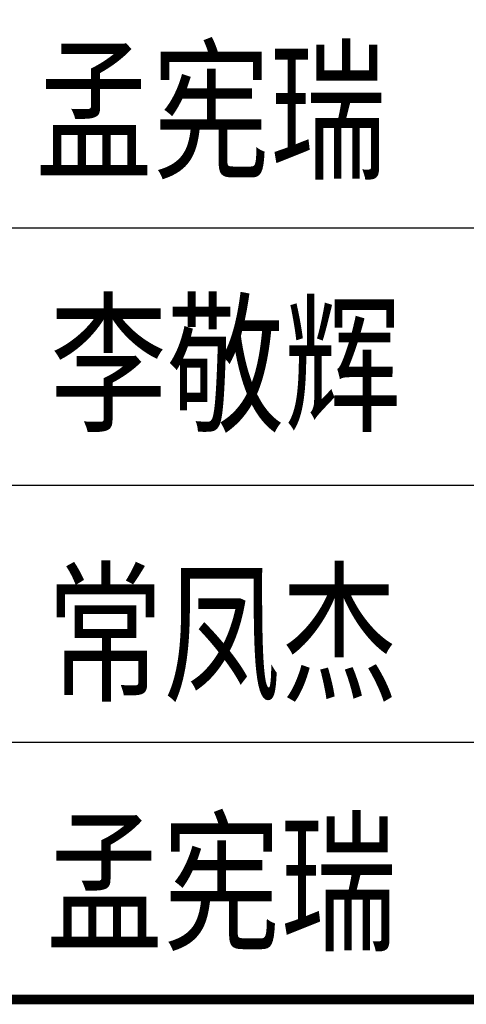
# Model space of a CAD drawing. Extents: x -302077 to 107904, y -9283 to 295706.
# Tile 56 of 256: x -79453 to -78064, y 1302 to 4364. Entities that reach past the tile are written whole.
import ezdxf
from ezdxf.enums import TextEntityAlignment as Align

# ---------------------------------------------------------------- set-up
doc = ezdxf.new("R2010")
doc.units = 0
doc.header["$LTSCALE"] = 500
doc.header["$MEASUREMENT"] = 0
doc.layers.get('0').update_dxf_attribs({"linetype": 'CONTINUOUS'})
doc.layers.add('PUB_TITLE', color=4, linetype='CONTINUOUS')
doc.layers.add('TK', color=7, linetype='CONTINUOUS')
doc.styles.add('TKHZ1', font='txt', dxfattribs={"width": 0.8})

# ---------------------------------------------------------------- blocks, each defined once
blk = doc.blocks.new('wrtgtg')
at = {"layer": 'PUB_TITLE'}
for p, q in [((2204.3, 7158.8), (7804.3, 7158.8)), ((2204.3, 6358.8), (7804.3, 6358.8)), ((2204.3, 5558.8), (7804.3, 5558.8)), ((2204.3, 4758.8), (7804.3, 4758.8)), ((2204.3, 4758.8), (7804.3, 4758.8))]:
    blk.add_line(p, q, dxfattribs=at)
at = {"layer": 'PUB_TITLE', "const_width": 29.7}
blk.add_lwpolyline([(2204.3, 4758.8), (7804.3, 4758.8)], dxfattribs=at)
at = {"layer": 'TK', "style": 'TKHZ1', "width": 0.8}
for s, height, p in [('孟宪瑞', 350, (5316.8, 7530.3)), ('李敬辉', 350.02, (5361.9, 6741.1)), ('常凤杰', 350, (5350.9, 5903.9)), ('孟宪瑞', 350, (5349.1, 5130.2))]:
    blk.add_text(s, height=height, dxfattribs=at).set_placement(p, align=Align.MIDDLE)

msp = doc.modelspace()

# ---------------------------------------------------------------- block references
msp.add_blockref('wrtgtg', (-84174.787, -3441.74))

doc.saveas('drawing.dxf')
